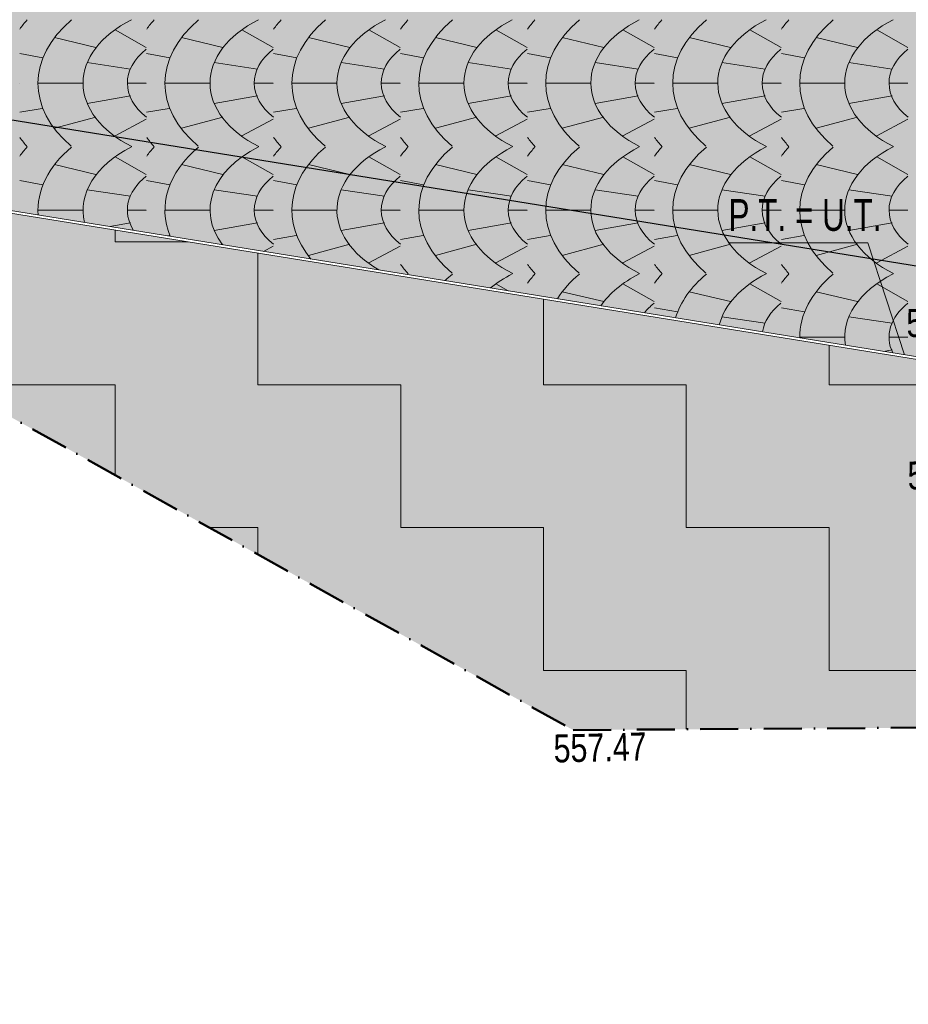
# Model space of a CAD drawing. Header units: millimetres. Extents: x -28796 to 31312, y -74786 to -35761.
# Tile 5 of 60: x -15000 to -11500, y -64876 to -61000. Entities that reach past the tile are written whole.
import ezdxf

# ---------------------------------------------------------------- set-up
doc = ezdxf.new("R2010")
doc.units = ezdxf.units.MM
doc.header["$PDMODE"] = 65
doc.linetypes.add('Cerchovana_1', pattern=[250, 150, -50, 0, -50])
for name, color, linetype, lineweight in [('XR$10$VÝŠKY TERÉNU - NÁVRH_1', 7, 'Continuous', 25), ('XR$4$ZPEVNĚNÉ PLOCHY_1', 7, 'Continuous', 25), ('XR$6$FILING - STAVBA_1', 7, 'Continuous', 25), ('XR$8$KOTY_1', 7, 'Continuous', 25), ('XR$9$VÝŠKY - ZAMĚŘENÍ_1', 7, 'Continuous', 25)]:
    doc.layers.add(name, color=color, linetype=linetype, lineweight=lineweight)
doc.styles.add('ARIAL', font='ARIAL.TTF')
doc.styles.add('ARIALNARROW', font='ARIALN.TTF')
doc.dimstyles.new('DIMSTYLE_5', dxfattribs={"dimtxt": 125, "dimasz": 150, "dimexe": 0, "dimexo": 0, "dimgap": 62.5, "dimtad": 2, "dimlfac": 0.001, "dimrnd": 0.01, "dimzin": 4, "dimdsep": 46, "dimtxsty": 'ARIALNARROW', "dimblk1": 'ALL_ML_STRICH', "dimblk2": 'ALL_ML_STRICH', "dimsah": 1, "dimcen": 0, "dimclrd": 6, "dimclre": 6, "dimclrt": 6, "dimadec": 0, "dimazin": 0, "dimtfac": 1, "dimtdec": 0, "dimtix": 1, "dimtmove": 2, "dimatfit": 3, "dimfxl": 0, "dimtzin": 0, "dimlwd": 0, "dimlwe": 18, "dimarcsym": 0})

# ---------------------------------------------------------------- blocks, each defined once
blk = doc.blocks.new('VZOR_0')
at = {"layer": 'XR$6$FILING - STAVBA_1', "linetype": 'Continuous', "lineweight": 13}
h = blk.add_hatch(color=254, dxfattribs=at)
h.paths.add_polyline_path([(963.4, -65276.4), (954.8, -65263.4), (961.7, -65274.4), (1020.7, -65368.3), (995, -65326)])
h.paths.add_polyline_path([(454.7, -64691.5), (520.5, -64750.1), (509.1, -64739.4), (465.4, -64700.1), (455.1, -64691.1)])
h.paths.add_polyline_path([(455.1, -64691.1), (454.2, -64690.4), (454.7, -64691.5)])
h.paths.add_polyline_path([(2657.6, -62403.6), (2669.1, -62407.4), (2692.8, -62413)])
h.paths.add_polyline_path([(2765.2, -62430), (2785.1, -62434.7), (2803.5, -62437.3)])
h.paths.add_polyline_path([(1054.9, -65427.1), (1025.5, -65376.2), (1023.4, -65372.8), (1073.3, -65461.1)])
h.paths.add_polyline_path([(1073.3, -65461.1), (1086.5, -65484.5), (1083.3, -65478.5), (1054.9, -65427.1)])
h.paths.add_polyline_path([(1110.7, -65530.5), (1090.1, -65491.4), (1097.8, -65506.7)])
h.paths.add_polyline_path([(1097.8, -65506.7), (1123.2, -65557.1), (1123.9, -65557.1), (1110.7, -65530.5)])
h.paths.add_polyline_path([(2903.1, -62451.2), (2913, -62451.6), (2898.9, -62450)])
h.paths.add_polyline_path([(2898.9, -62450), (2878.8, -62447.8), (2903.1, -62451.2)])
h.paths.add_polyline_path([(475, -64670.4), (575.4, -64788.6), (558.9, -64772.4), (515.9, -64732), (472.1, -64692.6), (462, -64683.9)], flags=16)
h.paths.add_polyline_path([(630.8, -64844.1), (1326.5, -64951.1), (1438, -64968.3), (4490.8, -65437.9), (4490.3, -65438.4), (3410, -65322.9), (2716.3, -65248.7), (1403.2, -65027.9), (1293.3, -65009.4), (691.2, -64908.2), (682.7, -64898.8), (642.3, -64855.8), (631.2, -64844.5)], flags=16)
h.paths.add_polyline_path([(3189.5, -63036.7), (4602.3, -64390.2), (4695.5, -64479.4), (4712.7, -64495.9), (4720, -64503), (4734.9, -64517.2), (4743.7, -64525.6), (4911.7, -64686.6), (4825.5, -64685), (4191.1, -64673.5), (3246.6, -64656.3), (3156.6, -64654.6), (2754.7, -64647.3), (1636.6, -64627), (1512.8, -64624.7), (536.2, -64606.9), (419.3, -64604.8), (466.2, -64660), (475, -64670.4), (575.4, -64788.6), (601, -64813.7), (630.8, -64844.1), (1326.5, -64951.1), (1438, -64968.3), (4490.8, -65437.9), (4501, -65426.2), (4503.1, -65423.9), (4503.1, -65424), (4507.5, -65419), (4555.6, -65367.4), (4556.2, -65355.3), (4559.4, -65325.4), (4556.3, -65367.9), (4616.8, -65306.1), (4714.8, -65217.3), (4818, -65134.5), (4925.9, -65058), (5038.2, -64988.1), (5154.5, -64925), (5274.3, -64868.9), (5397.2, -64820), (5522.9, -64778.6), (5650.8, -64744.8), (5780.4, -64718.6), (5911.4, -64700.2), (6043.3, -64689.7), (6175.6, -64687), (6307.7, -64692.2), (8557.2, -64848.3), (8557.2, -57776.7), (8396.2, -57776.7), (8396.2, -58390.8), (7348.1, -58390.8), (7348.1, -57776.7), (7057.2, -57776.7), (7057.2, -59846.7), (6682.2, -59846.7), (6682.2, -61356.7), (6712.2, -61364.7), (6734.1, -61386.7), (6742.2, -61416.7), (6734.1, -61446.7), (6712.2, -61468.6), (6682.2, -61476.7), (6682.2, -62376.7), (3982.2, -62376.7), (3982.2, -63036.7)])
h.paths.add_polyline_path([(-316.4, -63783.1), (-323.5, -63778.6), (-321.4, -63779.8)], flags=16)
h.paths.add_polyline_path([(4695.5, -64479.4), (4712.7, -64495.9), (4720, -64503), (4734.9, -64517.2), (4743.7, -64525.6), (4911.7, -64686.6), (4825.5, -64685), (4191.1, -64673.5), (3246.6, -64656.3), (3156.6, -64654.6), (2754.7, -64647.3), (1636.6, -64627), (1512.8, -64624.7), (536.2, -64606.9), (419.3, -64604.8), (466.2, -64660), (441, -64656), (443.3, -64661.5), (440.7, -64655.5), (324.2, -64465.3), (361.8, -64498.7), (640.5, -64498.5), (1585.2, -64497.9), (1711.8, -64497.8), (2222.4, -64497.5), (2340.6, -64497.4), (2529.6, -64497.3), (3227.4, -64496.9), (4409.8, -64496.1), (4491.9, -64496), (4336.2, -64491.3), (2971.3, -64449.9), (2254.1, -64428.2), (1942.3, -64418.7), (1880.9, -64416.8), (1761, -64413.2), (1635.7, -64409.4), (752.1, -64382.6), (282.3, -64368.4), (754.4, -64380.2), (1639.6, -64402.5), (1765.4, -64405.7), (1825.9, -64407.2), (1908.8, -64409.3), (2209, -64416.8), (2883.5, -64433.8), (3808.9, -64457.1), (4409.1, -64472.2), (4613.6, -64477.4)], flags=16)
h.paths.add_polyline_path([(4707, -64912.3), (4714.5, -64900.5), (4742.6, -64860.8), (4749.9, -64851.6)], flags=16)
h.paths.add_polyline_path([(4691.1, -64938.6), (4699.8, -64923.7), (4688.4, -64941.6), (4664.5, -64984), (4661.9, -64989.1), (4682.2, -64954.1)])
h.paths.add_polyline_path([(4941.2, -64664.4), (4950.6, -64657.3), (4990.9, -64630), (5002.9, -64622.8)], flags=16)
h.paths.add_polyline_path([(5497.6, -64480), (5419, -64484), (5449, -64481.5)], flags=16)
h.paths.add_polyline_path([(5333.9, -64495.5), (5352.2, -64492), (5400.5, -64485.5), (5408.1, -64484.9)], flags=16)
h.paths.add_polyline_path([(5236.2, -64518.6), (5162.8, -64543.1), (5164.5, -64542.4), (5210.4, -64526.2)], flags=16)
h.paths.add_polyline_path([(3808.9, -64457.1), (2883.5, -64433.8), (2209, -64416.8), (1908.8, -64409.3), (1825.9, -64407.2), (1765.4, -64405.7), (1639.6, -64402.5), (754.4, -64380.2), (282.3, -64368.4), (752.1, -64382.6), (1635.7, -64409.4), (1761, -64413.2), (1880.9, -64416.8), (1942.3, -64418.7), (2254.1, -64428.2), (2971.3, -64449.9), (4336.2, -64491.3), (4491.9, -64496), (4409.8, -64496.1), (3227.4, -64496.9), (2529.6, -64497.3), (2340.6, -64497.4), (2222.4, -64497.5), (1711.8, -64497.8), (1585.2, -64497.9), (640.5, -64498.5), (361.8, -64498.7), (324.2, -64465.3), (174.8, -64221.4), (864.3, -64266.1), (1113.2, -64282.2), (1560.5, -64311.3), (1687, -64319.5), (1810.9, -64327.5), (1867.6, -64331.2), (2573.3, -64377)], flags=16)
h.paths.add_polyline_path([(4623.4, -65072), (4623.7, -65071.2), (4624, -65070.5), (4623.2, -65072.2), (4606.1, -65117.7), (4597.9, -65143.4)])
h.paths.add_polyline_path([(4642.7, -65027.6), (4657.8, -64997.4), (4649.1, -65016.2), (4625.6, -65066.8)], flags=16)
h.paths.add_polyline_path([(2573.3, -64377), (1867.6, -64331.2), (1810.9, -64327.5), (1687, -64319.5), (1560.5, -64311.3), (1113.2, -64282.2), (864.3, -64266.1), (174.8, -64221.4), (324.2, -64465.3), (440.7, -64655.5), (439.9, -64653.8), (441, -64656), (466.2, -64660), (419.3, -64604.8), (536.2, -64606.9), (1512.8, -64624.7), (1636.6, -64627), (2754.7, -64647.3), (3156.6, -64654.6), (3246.6, -64656.3), (4191.1, -64673.5), (3227.4, -64496.9), (2971.3, -64449.9), (2883.5, -64433.8)])
h.paths.add_polyline_path([(67, -64097.9), (73.4, -64104.7), (68.2, -64099), (63.7, -64094.4)])
h.paths.add_polyline_path([(4866.5, -64725.2), (4812.4, -64778.2), (4838.8, -64751)], flags=16)
h.paths.add_polyline_path([(4804.9, -64786), (4807.5, -64783.3), (4806.9, -64784), (4758, -64841.4), (4772.8, -64822.6)], flags=16)
h.paths.add_polyline_path([(536.2, -64606.9), (419.3, -64604.8), (466.2, -64660), (475, -64670.4), (482.6, -64662.6)])
h.paths.add_polyline_path([(1232.3, -63883.9), (1880, -63981.2), (2001.8, -63999.5), (4510.5, -64376.4), (3143.3, -63036.7), (3189.5, -63036.7), (4602.3, -64390.2), (4695.5, -64479.4), (4613.6, -64477.4), (4409.1, -64472.2), (3808.9, -64457.1), (2573.3, -64377), (2883.5, -64433.8), (2971.3, -64449.9), (3227.4, -64496.9), (4191.1, -64673.5), (3246.6, -64656.3), (3156.6, -64654.6), (2754.7, -64647.3), (1636.6, -64627), (1512.8, -64624.7), (536.2, -64606.9), (640.5, -64498.5), (752.1, -64382.6), (754.4, -64380.2), (864.3, -64266.1), (887, -64242.6), (978.5, -64147.5), (1009.1, -64115.7), (1029.9, -64094.1), (1164.3, -63954.5)], flags=16)
h.paths.add_polyline_path([(-624.2, -63624.3), (-620, -63626), (-613.2, -63628.9), (-620.3, -63625.7), (-624.7, -63624.1)])
h.paths.add_polyline_path([(2467.5, -62951.7), (1880, -63981.2), (2001.8, -63999.5), (4510.5, -64376.4), (3143.3, -63036.7), (3022.2, -63036.7), (2875.4, -63030.9), (2729.6, -63013.7), (2591.7, -62986.2), (2585.6, -62985)])
h.paths.add_polyline_path([(-1195.5, -63982.8), (-7296.9, -60973.4), (-1987.4, -61829.3), (-1955.6, -61833.4), (-1923.7, -61835.5), (-1891.6, -61835.4), (-1859.6, -61833.4), (-1827.9, -61829.3), (-1796.4, -61823.1), (-1765.4, -61815), (-1735, -61804.9), (-1705.3, -61792.9), (-1676.5, -61778.9), (-1648.5, -61763.2), (-1621.7, -61745.7), (-1596, -61726.5), (-1571.6, -61705.8), (-1548.6, -61683.5), (-1527.1, -61659.8), (-1507.1, -61634.7), (-1488.8, -61608.4), (-1472.2, -61581), (-1457.3, -61552.6), (-1444.4, -61523.3), (-1433.3, -61493.2), (-1424.2, -61462.5), (-1417.1, -61431.3), (-1410.8, -61392.4), (-1407.8, -61361.6), (-1407.8, -61291.9), (1370, -62038.9), (1402.7, -62101.7), (1490.3, -62239.3), (1595.8, -62376.7), (1596.1, -62376.7), (1699.9, -62489), (1807.7, -62588.6), (1923, -62679.5), (2045.1, -62761.1), (2173.2, -62832.9), (2222.4, -62855.5), (2306.5, -62894.3), (2444.3, -62945.2), (2467.5, -62951.7), (1880, -63981.2), (1232.3, -63883.9), (1164.3, -63954.5), (1029.9, -64094.1), (1009.1, -64115.7), (978.5, -64147.5), (887, -64242.6), (864.3, -64266.1), (754.4, -64380.2), (752.1, -64382.6), (640.5, -64498.5), (536.2, -64606.9), (482.6, -64662.6), (475, -64670.4), (462, -64683.9), (445.1, -64669.3), (445.1, -64669.3), (335.8, -64579.8), (217, -64492.4), (93.9, -64411.3), (-33.3, -64336.8), (-164.2, -64269), (-298.5, -64208.1), (-435.8, -64154.3), (-575.6, -64107.7), (-717.7, -64068.4), (-861.7, -64036.6), (-1007.1, -64012.4), (-1046.2, -64006.9)], flags=16)
h.paths.add_polyline_path([(-12936.4, -58191.9), (-12961.7, -58280.7), (-13002.9, -58363.3), (-13058.5, -58437), (-13126.8, -58499.2), (-13205.4, -58547.7), (-13291.5, -58581), (-14576.9, -58945.3), (-14814.2, -58997.2), (-15055.9, -59020), (-15298.7, -59013.3), (-18117.8, -58763.7), (-18117.8, -61453.3), (-15387.4, -61695), (-1195.5, -63982.8), (-7296.9, -60973.4), (-10507.4, -60455.9), (-10538.9, -60449.8), (-10569.9, -60441.6), (-10600.3, -60431.6), (-10630.1, -60419.5), (-10659, -60405.6), (-10686.9, -60389.9), (-10713.8, -60372.4), (-10739.5, -60353.3), (-10763.9, -60332.5), (-10786.9, -60310.2), (-10808.5, -60286.4), (-10828.5, -60261.4), (-10846.8, -60235.1), (-10863.5, -60207.7), (-10878.3, -60179.3), (-10891.3, -60149.9), (-10902.4, -60119.9), (-10911.5, -60089.1), (-10918.6, -60057.9), (-10923.7, -60026.2), (-10926.8, -59994.3), (-10927.8, -59962.2), (-10927.8, -59871.7), (-11457.1, -59871.7), (-11457.1, -59571.7), (-11427.8, -59571.7), (-11427.8, -58935.9)])
h.paths.add_polyline_path([(691.2, -64908.2), (722.2, -64942.6), (760.7, -64987.2), (798.3, -65032.6), (807.9, -65044.6), (1246.4, -65091.5), (1359.2, -65103.6), (2716.3, -65248.7), (1403.2, -65027.9), (1293.3, -65009.4)])
h.paths.add_polyline_path([(3484.1, -65408.2), (3911.6, -65449.7), (4411, -65533.6), (4410.7, -65533.9)], flags=16)
h.paths.add_polyline_path([(1116.6, -65520.3), (1304.9, -65196.9), (1350.4, -65118.7), (1359.2, -65103.6), (2716.3, -65248.7), (3410, -65322.9), (4490.3, -65438.4), (4466.9, -65465.2), (4438, -65499.9), (4437.4, -65500.6), (4433.8, -65504.9), (4411, -65533.6), (3911.6, -65449.7), (3484.1, -65408.2), (4410.7, -65533.9), (4401.6, -65545.5), (4392.8, -65557.1), (4393.9, -65557.1), (4366.5, -65592), (4282.5, -65714.8), (4206.9, -65843), (4140.1, -65975.9), (4082.3, -66113.1), (4033.9, -66253.8), (3995, -66397.5), (3965.8, -66543.4), (3946.5, -66690.9), (3937.1, -66839.5), (3933.5, -66960.1), (1429.2, -66892.1), (1428.9, -66727), (1418.9, -66562.2), (1399.4, -66398.2), (1370.3, -66235.7), (1331.8, -66075.1), (1284, -65917.1), (1227, -65762.1), (1161.1, -65610.7), (1134, -65557.1), (1135.1, -65557.1), (1119.6, -65526)], flags=16)
h.paths.add_polyline_path([(807.9, -65044.6), (808.2, -65045.1), (835, -65078.8), (870.7, -65125.8), (893.4, -65157), (905.4, -65173.5), (939.1, -65221.9), (971.8, -65270.9), (1003.5, -65320.7), (1034.1, -65371.1), (1060.7, -65417), (1063.7, -65422.1), (1092.1, -65473.8), (1116.6, -65520.3), (1304.9, -65196.9), (1350.4, -65118.7), (1359.2, -65103.6), (1246.4, -65091.5)])
h.paths.add_polyline_path([(1122.2, -61056.1), (1121.8, -61055.8), (1122.7, -61056.3)], flags=16)
h.paths.add_polyline_path([(1370, -62038.9), (1327.4, -61957), (1264.9, -61806.3), (1215.9, -61650.7), (1180.6, -61491.4), (1159.3, -61329.7), (1159.4, -61329.7), (1157.5, -61308.7), (1154.6, -61261.4), (1152.8, -61214), (1152.2, -61214), (1152.2, -61085.5), (1152.2, -61084.9), (1152.2, -59846.7), (-1407.8, -59846.7), (-1407.8, -61291.9)])
h.paths.add_polyline_path([(-11427.8, -58597.5), (-12936.4, -58191.9), (-12927.8, -58099.9), (-12927.8, -57776.7), (-11427.8, -57776.7)], flags=16)
h.paths.add_polyline_path([(-11427.8, -58935.9), (-11427.8, -58597.5), (-12936.4, -58191.9)])
h.paths.add_polyline_path([(675.3, -64905.5), (669.3, -64899.1), (635.1, -64862.7), (623.1, -64850.5), (673.4, -64904.6), (674.3, -64905.1)])
h.paths.add_polyline_path([(673.4, -64904.6), (679.2, -64910.9), (706.7, -64940.3), (675.3, -64905.5), (674.3, -64905.1)])
h.paths.add_polyline_path([(4422.1, -65535.5), (4411.2, -65549.6), (4437.2, -65516.8)])
h.paths.add_polyline_path([(793.9, -65043.1), (790.6, -65038.9), (753.1, -64993.7), (714.7, -64949.2), (711, -64945.2)])
h.paths.add_polyline_path([(4502.6, -65439.7), (4502.7, -65439.6), (4502.6, -65439.7)])
h.paths.add_polyline_path([(4502.6, -65439.7), (4502.6, -65439.7), (4488.2, -65455.8), (4488.9, -65455)], flags=16)
h.paths.add_polyline_path([(4502.6, -65439.7), (4502.6, -65439.7), (4502.6, -65439.7)])
h.paths.add_polyline_path([(614.3, -64841.6), (593.9, -64820.7), (552, -64779.6), (529.3, -64758.3)])
h.paths.add_polyline_path([(4449.4, -65501.8), (4484, -65460.7), (4455, -65494.9)])
h.paths.add_polyline_path([(880.1, -65155.7), (948.1, -65253.4), (930.8, -65227.5), (897.3, -65179.3)])
h.paths.add_polyline_path([(827.1, -65085), (798, -65048.3), (817.3, -65073.4)])
h.paths.add_polyline_path([(864, -65134.2), (827.1, -65085), (862.7, -65131.7), (872.8, -65145.6)], flags=16)
h.paths.add_polyline_path([(817.3, -65073.4), (864, -65134.2), (827.1, -65085)])
h.paths.add_polyline_path([(413.4, -64597.9), (417.3, -64605.1), (421.9, -64615.8)], flags=16)
h.paths.add_polyline_path([(418, -64604.8), (417.3, -64605.1), (414.5, -64599.5), (414.1, -64598.6), (408.2, -64586.9), (404.9, -64579.9), (415.9, -64600.8)], flags=16)
h.paths.add_polyline_path([(4911.7, -64686.6), (4930.8, -64672.2), (4871.7, -64720.4), (4874.4, -64717.9)], flags=16)
h.paths.add_polyline_path([(-188.9, -63870.7), (-182.7, -63875.2), (-177.6, -63879.2)], flags=16)
h.paths.add_polyline_path([(4563.4, -65296.9), (4572.7, -65240.6), (4568.8, -65258.8), (4561.3, -65306.9), (4560.5, -65314.5)])
h.paths.add_polyline_path([(4591.2, -65164.1), (4594.2, -65154.9), (4588.9, -65175.4), (4575.5, -65227.1), (4578.8, -65211.2)], flags=16)
h.paths.add_polyline_path([(174.8, -64221.4), (178.7, -64226), (180.2, -64228)], flags=16)
h.paths.add_polyline_path([(5159, -64544.7), (5088.9, -64575.4), (5119.5, -64561)], flags=16)
h.paths.add_polyline_path([(5320.4, -64498), (5247.8, -64515.2), (5257.1, -64512.4), (5304.4, -64501)], flags=16)
h.paths.add_polyline_path([(-706, -63592.8), (-698.7, -63595.3), (-692.7, -63597.6)], flags=16)
h.paths.add_polyline_path([(361.8, -64498.7), (365.7, -64505.5), (367.9, -64509.6)], flags=16)
h.paths.add_polyline_path([(282.3, -64368.4), (275.4, -64358), (278.1, -64361.8)], flags=16)
h.paths.add_polyline_path([(5080.6, -64579.3), (5014.4, -64615.8), (5032.6, -64604.8), (5075.4, -64581.8)], flags=16)
h.paths.add_polyline_path([(-474.6, -63693.1), (-467.6, -63696.5), (-463.5, -63698.7)], flags=16)
at = {"layer": 'XR$6$FILING - STAVBA_1', "color": 253, "linetype": 'Continuous', "lineweight": 13}
for p, q in [((-14700, -61110), (-14863, -61071)), ((-14624.5, -61040.5), (-14501.5, -61110)), ((-14200, -61110), (-14363, -61071)), ((-14124.5, -61040.5), (-14001.5, -61110)), ((-13700, -61110), (-13863, -61071)), ((-13624.5, -61040.5), (-13501.5, -61110)), ((-13200, -61110), (-13363, -61071)), ((-13124.5, -61040.5), (-13001.5, -61110)), ((-12700, -61110), (-12863, -61071)), ((-12624.5, -61040.5), (-12501.5, -61110)), ((-12200, -61110), (-12363, -61071)), ((-12124.5, -61040.5), (-12001.5, -61110)), ((-11700, -61110), (-11863, -61071)), ((-11624.5, -61040.5), (-11501.5, -61110)), ((-14909, -61150), (-15000, -61134)), ((-14409, -61150), (-14500, -61134)), ((-13909, -61150), (-14000, -61134)), ((-13409, -61150), (-13500, -61134)), ((-12909, -61150), (-13000, -61134)), ((-12409, -61150), (-12500, -61134)), ((-11909, -61150), (-12000, -61134)), ((-14734, -61169.5), (-14563.5, -61195)), ((-14234, -61169.5), (-14063.5, -61195)), ((-13734, -61169.5), (-13563.5, -61195)), ((-13234, -61169.5), (-13063.5, -61195)), ((-12734, -61169.5), (-12563.5, -61195)), ((-12234, -61169.5), (-12063.5, -61195)), ((-11734, -61169.5), (-11563.5, -61195)), ((-15000, -61250), (-15000, -61250)), ((-15000, -61250), (-15000, -61250)), ((-14750, -61250), (-14927.5, -61250)), ((-14501.5, -61250), (-14575, -61250)), ((-14500, -61250), (-14500, -61250)), ((-14500, -61250), (-14500, -61250)), ((-14250, -61250), (-14427.5, -61250)), ((-14001.5, -61250), (-14075, -61250)), ((-14000, -61250), (-14000, -61250)), ((-14000, -61250), (-14000, -61250)), ((-13750, -61250), (-13927.5, -61250)), ((-13501.5, -61250), (-13575, -61250)), ((-13500, -61250), (-13500, -61250)), ((-13500, -61250), (-13500, -61250)), ((-13250, -61250), (-13427.5, -61250)), ((-13001.5, -61250), (-13075, -61250)), ((-13000, -61250), (-13000, -61250)), ((-13000, -61250), (-13000, -61250)), ((-12750, -61250), (-12927.5, -61250)), ((-12501.5, -61250), (-12575, -61250)), ((-12500, -61250), (-12500, -61250)), ((-12500, -61250), (-12500, -61250)), ((-12250, -61250), (-12427.5, -61250)), ((-12001.5, -61250), (-12075, -61250)), ((-12000, -61250), (-12000, -61250)), ((-12000, -61250), (-12000, -61250)), ((-11750, -61250), (-11927.5, -61250)), ((-11501.5, -61250), (-11575, -61250)), ((-14734, -61330.5), (-14563.5, -61300)), ((-14234, -61330.5), (-14063.5, -61300)), ((-13734, -61330.5), (-13563.5, -61300)), ((-13234, -61330.5), (-13063.5, -61300)), ((-12734, -61330.5), (-12563.5, -61300)), ((-12234, -61330.5), (-12063.5, -61300)), ((-11734, -61330.5), (-11563.5, -61300)), ((-15000, -61365), (-14911, -61350)), ((-14700, -61383.5), (-14863, -61428)), ((-14500, -61365), (-14411, -61350)), ((-14200, -61383.5), (-14363, -61428)), ((-14000, -61365), (-13911, -61350)), ((-13700, -61383.5), (-13863, -61428)), ((-13500, -61365), (-13411, -61350)), ((-13200, -61383.5), (-13363, -61428)), ((-13000, -61365), (-12911, -61350)), ((-12700, -61383.5), (-12863, -61428)), ((-12500, -61365), (-12411, -61350)), ((-12200, -61383.5), (-12363, -61428)), ((-12000, -61365), (-11911, -61350)), ((-11700, -61383.5), (-11863, -61428)), ((-14624.5, -61457.5), (-14501.5, -61392)), ((-14124.5, -61457.5), (-14001.5, -61392)), ((-13624.5, -61457.5), (-13501.5, -61392)), ((-13124.5, -61457.5), (-13001.5, -61392)), ((-12624.5, -61457.5), (-12501.5, -61392)), ((-12124.5, -61457.5), (-12001.5, -61392)), ((-11624.5, -61457.5), (-11501.5, -61392)), ((-14700, -61610), (-14863, -61571)), ((-14624.5, -61540.5), (-14501.5, -61610)), ((-14200, -61610), (-14363, -61571)), ((-14124.5, -61540.5), (-14001.5, -61610)), ((-13700, -61610), (-13863, -61571)), ((-13624.5, -61540.5), (-13501.5, -61610)), ((-13200, -61610), (-13363, -61571)), ((-13124.5, -61540.5), (-13001.5, -61610)), ((-12700, -61610), (-12863, -61571)), ((-12624.5, -61540.5), (-12501.5, -61610)), ((-12200, -61610), (-12363, -61571)), ((-12124.5, -61540.5), (-12001.5, -61610)), ((-11700, -61610), (-11863, -61571)), ((-11624.5, -61540.5), (-11501.5, -61610)), ((-14909, -61650), (-15000, -61634)), ((-14409, -61650), (-14500, -61634)), ((-13909, -61650), (-14000, -61634)), ((-13409, -61650), (-13500, -61634)), ((-12909, -61650), (-13000, -61634)), ((-12409, -61650), (-12500, -61634)), ((-11909, -61650), (-12000, -61634)), ((-14734, -61669.5), (-14563.5, -61695)), ((-14234, -61669.5), (-14063.5, -61695)), ((-13734, -61669.5), (-13563.5, -61695)), ((-13234, -61669.5), (-13063.5, -61695)), ((-12734, -61669.5), (-12563.5, -61695)), ((-12234, -61669.5), (-12063.5, -61695)), ((-11734, -61669.5), (-11563.5, -61695)), ((-15000, -61750), (-15000, -61750)), ((-15000, -61750), (-15000, -61750)), ((-14750, -61750), (-14927.5, -61750)), ((-14501.5, -61750), (-14575, -61750)), ((-14500, -61750), (-14500, -61750)), ((-14500, -61750), (-14500, -61750)), ((-14250, -61750), (-14427.5, -61750)), ((-14001.5, -61750), (-14075, -61750)), ((-14000, -61750), (-14000, -61750)), ((-14000, -61750), (-14000, -61750)), ((-13750, -61750), (-13927.5, -61750)), ((-13501.5, -61750), (-13575, -61750)), ((-13500, -61750), (-13500, -61750)), ((-13500, -61750), (-13500, -61750)), ((-13250, -61750), (-13427.5, -61750)), ((-13001.5, -61750), (-13075, -61750)), ((-13000, -61750), (-13000, -61750)), ((-13000, -61750), (-13000, -61750)), ((-12750, -61750), (-12927.5, -61750)), ((-12501.5, -61750), (-12575, -61750)), ((-12500, -61750), (-12500, -61750)), ((-12500, -61750), (-12500, -61750)), ((-12250, -61750), (-12427.5, -61750)), ((-12001.5, -61750), (-12075, -61750)), ((-12000, -61750), (-12000, -61750)), ((-12000, -61750), (-12000, -61750)), ((-11750, -61750), (-11927.5, -61750)), ((-11501.5, -61750), (-11575, -61750)), ((-14645.4, -61814.6), (-14563.5, -61800)), ((-14234, -61830.5), (-14063.5, -61800)), ((-13734, -61830.5), (-13563.5, -61800)), ((-13234, -61830.5), (-13063.5, -61800)), ((-12734, -61830.5), (-12563.5, -61800)), ((-12234, -61830.5), (-12063.5, -61800)), ((-11734, -61830.5), (-11563.5, -61800)), ((-14418.3, -61851.2), (-14411, -61850)), ((-14200, -61883.5), (-14206.8, -61885.3)), ((-14000, -61865), (-13911, -61850)), ((-13700, -61883.5), (-13863, -61928)), ((-13500, -61865), (-13411, -61850)), ((-13200, -61883.5), (-13363, -61928)), ((-13000, -61865), (-12911, -61850)), ((-12700, -61883.5), (-12863, -61928)), ((-12500, -61865), (-12411, -61850)), ((-12200, -61883.5), (-12363, -61928)), ((-12000, -61865), (-11911, -61850)), ((-11700, -61883.5), (-11863, -61928)), ((-14039.6, -61912.3), (-14001.5, -61892)), ((-13624.5, -61957.5), (-13501.5, -61892)), ((-13124.5, -61957.5), (-13001.5, -61892)), ((-12624.5, -61957.5), (-12501.5, -61892)), ((-12124.5, -61957.5), (-12001.5, -61892)), ((-11624.5, -61957.5), (-11501.5, -61892)), ((-13124.5, -62040.5), (-13076.7, -62067.5)), ((-12624.5, -62040.5), (-12501.5, -62110)), ((-12124.5, -62040.5), (-12001.5, -62110)), ((-11624.5, -62040.5), (-11501.5, -62110)), ((-12700, -62110), (-12863, -62071)), ((-12200, -62110), (-12363, -62071)), ((-11700, -62110), (-11863, -62071)), ((-12409, -62150), (-12500, -62134)), ((-11909, -62150), (-12000, -62134)), ((-12234, -62169.5), (-12063.5, -62195)), ((-11734, -62169.5), (-11563.5, -62195)), ((-11750, -62250), (-11927.5, -62250)), ((-11501.5, -62250), (-11575, -62250)), ((-11597.2, -62306), (-11563.5, -62300))]:
    blk.add_line(p, q, dxfattribs=at)
for centre, major_axis, ratio, start_param, end_param in [((-14227, -61250.5), (-848, 0), 0.611439, -0.500909, -0.424115), ((-14235, -61250.5), (-693, 0), 0.611111, 5.654867, 6.908013), ((-14218.5, -61250), (-532, 0), 0.610902, 5.408775, 7.161086), ((-13727, -61250.5), (-848, 0), 0.611439, -0.500909, -0.424115), ((-13735, -61250.5), (-693, 0), 0.611111, 5.654867, 6.908013), ((-13718.5, -61250), (-532, 0), 0.610902, 5.408775, 7.161086), ((-13227, -61250.5), (-848, 0), 0.611439, -0.500909, -0.424115), ((-13235, -61250.5), (-693, 0), 0.611111, 5.654867, 6.908013), ((-13218.5, -61250), (-532, 0), 0.610902, 5.408775, 7.161086), ((-12727, -61250.5), (-848, 0), 0.611439, -0.500909, -0.424115), ((-12735, -61250.5), (-693, 0), 0.611111, 5.654867, 6.908013), ((-12718.5, -61250), (-532, 0), 0.610902, 5.408775, 7.161086), ((-12227, -61250.5), (-848, 0), 0.611439, -0.500909, -0.424115), ((-12235, -61250.5), (-693, 0), 0.611111, 5.654867, 6.908013), ((-12218.5, -61250), (-532, 0), 0.610902, 5.408775, 7.161086), ((-11727, -61250.5), (-848, 0), 0.611439, -0.500909, -0.424115), ((-11735, -61250.5), (-693, 0), 0.611111, 5.654867, 6.908013), ((-11718.5, -61250), (-532, 0), 0.610902, 5.408775, 7.161086), ((-11227, -61250.5), (-848, 0), 0.611439, -0.500909, -0.424115), ((-11235, -61250.5), (-693, 0), 0.611111, 5.654867, 6.908013), ((-11218.5, -61250), (-532, 0), 0.610902, 5.408775, 7.161086), ((-14218.5, -61250), (-357.5, 0), 0.611189, 5.626942, 6.94641), ((-13718.5, -61250), (-357.5, 0), 0.611189, 5.626942, 6.94641), ((-13218.5, -61250), (-357.5, 0), 0.611189, 5.626942, 6.94641), ((-12718.5, -61250), (-357.5, 0), 0.611189, 5.626942, 6.94641), ((-12218.5, -61250), (-357.5, 0), 0.611189, 5.626942, 6.94641), ((-11718.5, -61250), (-357.5, 0), 0.611189, 5.626942, 6.94641), ((-11218.5, -61250), (-357.5, 0), 0.611189, 5.626942, 6.94641), ((-14227, -61250.5), (-848, 0), 0.611439, 0.424115, 0.502655), ((-14218.5, -61750), (-532, 0), 0.610902, 5.408775, 6.433475), ((-13727, -61250.5), (-848, 0), 0.611439, 0.424115, 0.502655), ((-13718.5, -61750), (-532, 0), 0.610902, 5.408775, 6.715575), ((-13227, -61250.5), (-848, 0), 0.611439, 0.424115, 0.502655), ((-13218.5, -61750), (-532, 0), 0.610902, 5.408775, 7.094009), ((-12727, -61250.5), (-848, 0), 0.611439, 0.424115, 0.502655), ((-12718.5, -61750), (-532, 0), 0.610902, 5.408775, 7.161086), ((-12227, -61250.5), (-848, 0), 0.611439, 0.424115, 0.502655), ((-12218.5, -61750), (-532, 0), 0.610902, 5.408775, 7.161086), ((-11727, -61250.5), (-848, 0), 0.611439, 0.424115, 0.502655), ((-11718.5, -61750), (-532, 0), 0.610902, 5.408775, 7.161086), ((-11227, -61250.5), (-848, 0), 0.611439, 0.424115, 0.502655), ((-11218.5, -61750), (-532, 0), 0.610902, 5.408775, 7.161086), ((-14227, -61750.5), (-848, 0), 0.611439, -0.500909, -0.424115), ((-14235, -61750.5), (-693, 0), 0.611111, 5.654867, 6.327329), ((-13727, -61750.5), (-848, 0), 0.611439, -0.500909, -0.424115), ((-13735, -61750.5), (-693, 0), 0.611111, 5.654867, 6.527653), ((-13227, -61750.5), (-848, 0), 0.611439, -0.500909, -0.424115), ((-13235, -61750.5), (-693, 0), 0.611111, 5.654867, 6.753492), ((-12727, -61750.5), (-848, 0), 0.611439, -0.500909, -0.424115), ((-12735, -61750.5), (-693, 0), 0.611111, 5.654867, 6.908013), ((-12227, -61750.5), (-848, 0), 0.611439, -0.500909, -0.424115), ((-12235, -61750.5), (-693, 0), 0.611111, 5.654867, 6.908013), ((-11727, -61750.5), (-848, 0), 0.611439, -0.500909, -0.424115), ((-11735, -61750.5), (-693, 0), 0.611111, 5.654867, 6.908013), ((-11227, -61750.5), (-848, 0), 0.611439, -0.500909, -0.424115), ((-11235, -61750.5), (-693, 0), 0.611111, 5.654867, 6.908013), ((-14218.5, -61750), (-357.5, 0), 0.611189, 5.626942, 6.657078), ((-13718.5, -61750), (-357.5, 0), 0.611189, 5.626942, 6.94641), ((-13218.5, -61750), (-357.5, 0), 0.611189, 5.626942, 6.94641), ((-12718.5, -61750), (-357.5, 0), 0.611189, 5.626942, 6.94641), ((-12218.5, -61750), (-357.5, 0), 0.611189, 5.626942, 6.94641), ((-11718.5, -61750), (-357.5, 0), 0.611189, 5.626942, 6.94641), ((-11218.5, -61750), (-357.5, 0), 0.611189, 5.626942, 6.94641), ((-12727, -61750.5), (-848, 0), 0.611439, 0.424115, 0.502655), ((-12227, -61750.5), (-848, 0), 0.611439, 0.424115, 0.502655), ((-11727, -61750.5), (-848, 0), 0.611439, 0.424115, 0.502655), ((-11227, -61750.5), (-848, 0), 0.611439, 0.424115, 0.502655), ((-12727, -62250.5), (-848, 0), 0.611439, -0.500909, -0.496148), ((-12735, -62250.5), (-693, 0), 0.611111, -0.628319, -0.554248), ((-12718.5, -62250), (-532, 0), 0.610902, -0.87441, -0.638202), ((-12227, -62250.5), (-848, 0), 0.611439, -0.500909, -0.424115), ((-12235, -62250.5), (-693, 0), 0.611111, 5.654867, 5.917073), ((-12218.5, -62250), (-532, 0), 0.610902, 5.408775, 5.893495), ((-11727, -62250.5), (-848, 0), 0.611439, -0.500909, -0.424115), ((-11735, -62250.5), (-693, 0), 0.611111, 5.654867, 6.101386), ((-11718.5, -62250), (-532, 0), 0.610902, 5.408775, 6.133887), ((-11227, -62250.5), (-848, 0), 0.611439, -0.500909, -0.424115), ((-11235, -62250.5), (-693, 0), 0.611111, 5.654867, 6.288366), ((-11218.5, -62250), (-532, 0), 0.610902, 5.408775, 6.380927), ((-12218.5, -62250), (-357.5, 0), 0.611189, -0.656244, -0.454468), ((-11718.5, -62250), (-357.5, 0), 0.611189, 5.626942, 6.18738), ((-11218.5, -62250), (-357.5, 0), 0.611189, 5.626942, 6.569882)]:
    blk.add_ellipse(centre, major_axis=major_axis, ratio=ratio, start_param=start_param, end_param=end_param, dxfattribs=at)
blk = doc.blocks.new('ALL_ML_STRICH')
at = {"color": 0, "linetype": 'ByBlock', "lineweight": -2}
for p, q in [((-0.3, -0.3), (0.3, 0.3)), ((0, -0.5), (0, 0.5)), ((-1, 0), (0.5, 0))]:
    blk.add_line(p, q, dxfattribs=at)
blk = doc.blocks.new('*D411')
at = {"layer": 'DEFPOINTS', "color": 6, "linetype": 'Continuous', "lineweight": 18}
for p in [(-15331.1, -61346.2), (-15387.4, -61695), (-783.7, -64063.1)]:
    blk.add_point(p, dxfattribs=at)
at = {"layer": 'XR$8$KOTY_1', "color": 6, "linetype": 'Continuous', "lineweight": -2}
for p, q in [((-15366.1, -61563.1), (-15331.1, -61346.2)), ((-15331.1, -61346.2), (-725.3, -63700.8)), ((-761.2, -63923.9), (-725.3, -63700.8))]:
    blk.add_line(p, q, dxfattribs=at)
at = {"layer": 'XR$8$KOTY_1', "color": 6, "linetype": 'Continuous', "lineweight": 18, "xscale": 150, "yscale": 150, "zscale": 150}
for p, rotation in [((-15331.1, -61346.2), 170.8424686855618), ((-725.3, -63700.8), 350.8424686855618)]:
    blk.add_blockref('ALL_ML_STRICH', p, dxfattribs=dict(at, rotation=rotation))
at = {"layer": 'XR$8$KOTY_1', "color": 6, "linetype": 'Continuous', "lineweight": 18, "insert": (-7993, -62415.2), "char_height": 125, "width": 507.143, "attachment_point": 5, "rotation": 350.8425, "style": 'ARIALNARROW'}
blk.add_mtext('\\W0.81;\\A1;{14.79}', dxfattribs=at)

msp = doc.modelspace()

# ---------------------------------------------------------------- hatches: boundary and pattern name
at = {"layer": 'XR$6$FILING - STAVBA_1', "linetype": 'Continuous', "lineweight": 13}
msp.add_hatch(color=254, dxfattribs=at).paths.add_polyline_path([(-3439.773, -63731.91), (-1015.438, -64071.782), (-818.311, -64106.723), (-822.2, -64758.348), (526.196, -64758.348), (430.917, -64670.107), (251.261, -64528.932), (60.767, -64402.764), (-139.315, -64292.43), (-347.671, -64198.655), (-562.935, -64122.053), (-783.693, -64063.128), (-968.428, -64029.55), (-15388.606, -61704.958), (-18118.731, -61463.229), (-18118.747, -61513.423), (-16698.379, -61639.185), (-12820.021, -63796.504)], flags=0)
h = msp.add_hatch(dxfattribs=at)
h.set_pattern_fill('VZOR', scale=562.5, style=0, pattern_type=2)
h.set_pattern_definition([(0, (1125, 1125), (562.5, 562.5), [562.5, -562.5]), (90, (1125, 1125), (-562.5, 562.5), [562.5, -562.5])])
h.paths.add_polyline_path([(-3439.773, -63731.91), (-1015.438, -64071.782), (-818.311, -64106.723), (-822.2, -64758.348), (526.196, -64758.348), (430.917, -64670.107), (251.261, -64528.932), (60.767, -64402.764), (-139.315, -64292.43), (-347.671, -64198.655), (-562.935, -64122.053), (-783.693, -64063.128), (-968.428, -64029.55), (-15388.606, -61704.958), (-18118.731, -61463.229), (-18118.747, -61513.423), (-16698.379, -61639.185), (-12820.021, -63796.504)], flags=0)

# ---------------------------------------------------------------- linework, layer by layer
at = {"layer": 'XR$10$VÝŠKY TERÉNU - NÁVRH_1', "color": 7, "linetype": 'Continuous', "lineweight": 13}
for p, q in [((-12209.612, -61879.145), (-11659.612, -61879.145)), ((-11659.612, -61879.145), (-11515.372, -62319.21))]:
    msp.add_line(p, q, dxfattribs=at)
at = {"layer": 'XR$4$ZPEVNĚNÉ PLOCHY_1', "color": 204, "linetype": 'Cerchovana_1', "lineweight": 50}
for p, q in [((-16698.379, -61639.185), (-12820.021, -63796.504)), ((-12820.021, -63796.504), (-3439.773, -63731.91))]:
    msp.add_line(p, q, dxfattribs=at)
at = {"layer": 'XR$4$ZPEVNĚNÉ PLOCHY_1', "color": 7, "linetype": 'Continuous', "lineweight": 13}
for p, q in [((-15388.959, -61704.901), (-863.281, -64046.5)), ((-15387.368, -61695.029), (-861.69, -64036.627))]:
    msp.add_line(p, q, dxfattribs=at)

# ---------------------------------------------------------------- block references
at = {"layer": 'XR$6$FILING - STAVBA_1', "color": 254, "linetype": 'Continuous', "lineweight": 13}
msp.add_blockref('VZOR_0', (0, 0), dxfattribs=at)

# ---------------------------------------------------------------- texts
at = {"layer": 'XR$10$VÝŠKY TERÉNU - NÁVRH_1', "color": 5, "linetype": 'Continuous', "lineweight": 25, "insert": (-11605.445, -61833.312), "char_height": 125, "width": 648.57109, "attachment_point": 9, "style": 'ARIAL'}
msp.add_mtext('\\W0.71;P.T. = U.T.', dxfattribs=at)
at = {"layer": 'XR$9$VÝŠKY - ZAMĚŘENÍ_1', "color": 3, "linetype": 'Continuous', "lineweight": 25, "char_height": 110, "width": 418.77193, "attachment_point": 5, "rotation": 1.393783, "style": 'ARIALNARROW'}
for s, insert in [('\\W0.95;557.29', (-11324.6, -62191.225)), ('\\W0.95;557.47', (-11320.003, -62791.291)), ('\\W0.95;557.47', (-12714.287, -63865.523))]:
    msp.add_mtext(s, dxfattribs=dict(at, insert=insert))

# ---------------------------------------------------------------- dimensions: what is measured, and where the dimension line sits
at = {"layer": 'XR$8$KOTY_1', "color": 6, "linetype": 'Continuous', "lineweight": 18}
dim = msp.add_linear_dim(base=(-725.277, -63700.757), p1=(-15366.098, -61563.089), p2=(-761.245, -63923.877), angle=350.842469, dimstyle='DIMSTYLE_5', override={"dimpost": '<>', "dimclrd": 6, "dimclre": 6, "dimclrt": 6, "dimlwd": 0, "dimlwe": 18}, dxfattribs=at)
dim.commit()
dim.dimension.update_dxf_attribs({"geometry": '*D411', "text_midpoint": (-7993.028, -62415.214), "dimtype": 160})

doc.saveas('drawing.dxf')
